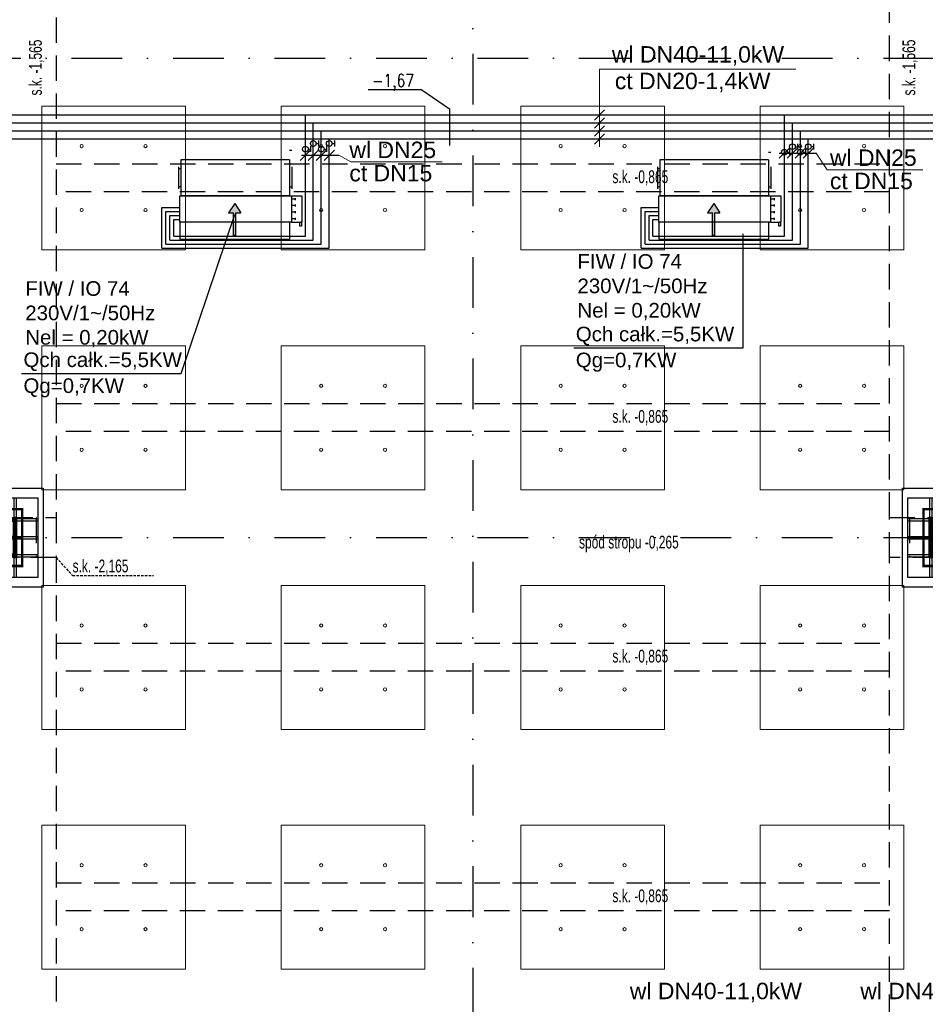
# Model space of a CAD drawing. Header units: centimetres. Extents: x -10702 to 24628, y -4437 to 19798.
# Tile 38 of 92: x 8692 to 9827, y 8016 to 9248. Entities that reach past the tile are written whole.
import ezdxf

# ---------------------------------------------------------------- set-up
doc = ezdxf.new("R2010")
doc.units = ezdxf.units.CM
for name, pattern in [('Kondygnacja  -0_5$0$HIDDEN', [9.525, 6.35, -3.175]), ('Kondygnacja  -0_5$0$HIDDEN2', [4.7625, 3.175, -1.5875]), ('Osie rzutów$0$DASHDOT2', [12.7, 6.35, -3.175, 0, -3.175])]:
    doc.linetypes.add(name, pattern=pattern)
for name, color, linetype in [('bgde_dodatki powykonawcze', 7, 'Continuous'), ('KJP_KK_OPISY MOCY klimakonwektorów', 7, 'Continuous'), ('Kondygnacja  -0_5$0$ARCH_KONSTR_POWYŻEJ RZUTU', 8, 'Kondygnacja  -0_5$0$HIDDEN'), ('Kondygnacja  -0_5$0$ARCH_KONSTR_POWYŻEJ RZUTU_IST', 8, 'Kondygnacja  -0_5$0$HIDDEN2'), ('Kondygnacja  -0_5$0$ARCH_KONSTRUKCJA_NIEWIDOCZNA', 8, 'Continuous'), ('Kondygnacja  -0_5$0$ARCH_OKŁADZINA', 8, 'Continuous'), ('Kondygnacja  -0_5$0$ARCH_SŁUPY', 8, 'Continuous'), ('Osie rzutów$0$ARCH_INFO_OSIE_IST', 8, 'Osie rzutów$0$DASHDOT2'), ('Osie rzutów$0$ARCH_INFO_OSIE_OPISY_IST', 8, 'Continuous')]:
    doc.layers.add(name, color=color, linetype=linetype)
for name, color, linetype, lineweight in [('bgde_opis ct 1', 7, 'Continuous', 20), ('bgde_rzędne wl ct', 7, 'Continuous', 25), ('bgde_urządzenia', 3, 'Continuous', 30), ('KJP_CT_kk_powrót', 30, '04_CT_KOMF_POW', 25), ('KJP_CT_kk_zasil', 30, '04_CT_KOMF_ZAS', 25), ('KJP_WL_kk zasil', 150, '04_WL_KOMF_ZAS', 25), ('KJP_WL_kk_powr', 150, '04_WL_KOMF_POW', 25), ('SU Lampy kwadratowe  -05$0$ARCH_SUFITY_PODWIESZANE', 8, 'Continuous', 9)]:
    doc.layers.add(name, color=color, linetype=linetype, lineweight=lineweight)
doc.styles.add('Arial', font='arial.ttf')
doc.styles.add('Kondygnacja  -0_5$0$BIKTS', font='bikromsw.shx', dxfattribs={"width": 0.8})
doc.styles.add('st rom', font='Romans.shx', dxfattribs={"width": 0.8})
doc.linetypes.add('04_CT_KOMF_POW', pattern='A,100,-15,["CTKp",Standard,S=10,R=0,X=-10,Y=-5],-35', length=150)
doc.linetypes.add('04_CT_KOMF_ZAS', pattern='A,100,-15,["CTKz",Standard,S=10,R=0,X=-10,Y=-5],-35', length=150)
doc.linetypes.add('04_WL_KOMF_POW', pattern='A,100,-15,["WLKp",Standard,S=10,R=0,X=-10,Y=-5],-35', length=150)
doc.linetypes.add('04_WL_KOMF_ZAS', pattern='A,100,-15,["WLKz",Standard,S=10,R=0,X=-10,Y=-5],-35', length=150)
pattern_1 = [(45, (-1133.3117, -3177.9858), (-0.6735192, 0.6735192), [])]

# ---------------------------------------------------------------- blocks, each defined once
blk = doc.blocks.new('Osie rzutów')
at = {"layer": 'Osie rzutów$0$ARCH_INFO_OSIE_IST', "ltscale": 10}
for p, q in [((9260, 12510), (9260, 4623.26)), ((4436.04, 9200), (15156.54, 9200)), ((4436.04, 8600), (15156.54, 8600))]:
    blk.add_line(p, q, dxfattribs=at)
blk = doc.blocks.new('SU Lampy kwadratowe  -05$0$moduł sufitu')
at = {"layer": 'SU Lampy kwadratowe  -05$0$ARCH_SUFITY_PODWIESZANE'}
for points in [[(60, -60), (240, -60), (240, -240), (60, -240)], [(360, -60), (540, -60), (540, -240), (360, -240)], [(60, -360), (240, -360), (240, -540), (60, -540)], [(360, -360), (540, -360), (540, -540), (360, -540)]]:
    blk.add_lwpolyline(points, close=True, dxfattribs=at)
for centre in [(110, -110), (190, -110), (410, -110), (490, -110), (110, -190), (190, -190), (410, -190), (490, -190), (110, -410), (190, -410), (410, -410), (490, -410), (110, -490), (190, -490), (410, -490), (490, -490)]:
    blk.add_circle(centre, 2, dxfattribs=at)
blk = doc.blocks.new('SU Lampy kwadratowe  -05')
at = {"layer": 'SU Lampy kwadratowe  -05$0$ARCH_SUFITY_PODWIESZANE'}
for p in [(8660, 9200), (9260, 9200), (8660, 8600), (9260, 8600)]:
    blk.add_blockref('SU Lampy kwadratowe  -05$0$moduł sufitu', p, dxfattribs=at)
blk = doc.blocks.new('Kondygnacja  -0_5$0$słup_kwadrat')
at = {"layer": 'Kondygnacja  -0_5$0$ARCH_SŁUPY', "lineweight": 40}
h = blk.add_hatch(dxfattribs=at)
h.set_pattern_fill('ANSI31', color=256, scale=0.3, style=0)
h.set_pattern_definition(pattern_1)
h.paths.add_polyline_path([(36, 34), (39, 34), (39, 84), (36, 84)])
h = blk.add_hatch(dxfattribs=at)
h.set_pattern_fill('ANSI31', color=256, scale=0.3, style=0)
h.set_pattern_definition(pattern_1)
h.paths.add_polyline_path([(89, 80), (89, 83), (39, 83), (39, 80)])
h = blk.add_hatch(dxfattribs=at)
h.set_pattern_fill('ANSI31', color=256, scale=0.3, style=0)
h.set_pattern_definition(pattern_1)
h.paths.add_polyline_path([(89, 34), (92, 34), (92, 84), (89, 84)])
h = blk.add_hatch(dxfattribs=at)
h.set_pattern_fill('ANSI31', color=256, scale=0.3, style=0)
h.set_pattern_definition(pattern_1)
h.paths.add_polyline_path([(89, 57.5), (89, 60.5), (39, 60.5), (39, 57.5)])
h = blk.add_hatch(dxfattribs=at)
h.set_pattern_fill('ANSI31', color=256, scale=0.3, style=0)
h.set_pattern_definition(pattern_1)
h.paths.add_polyline_path([(89, 35), (89, 38), (39, 38), (39, 35)])
at = {"layer": 'Kondygnacja  -0_5$0$ARCH_KONSTRUKCJA_NIEWIDOCZNA'}
blk.add_lwpolyline([(119, 109), (119, 9), (9, 9), (9, 109)], close=True, dxfattribs=at)
for points in [[(36, 109), (36, 84)], [(39, 109), (39, 84)], [(62.5, 109), (62.5, 83)], [(65.5, 109), (65.5, 83)], [(89, 109), (89, 84)], [(92, 109), (92, 84)], [(9, 83), (36, 83)], [(9, 80), (36, 80)], [(92, 83), (119, 83)], [(92, 80), (119, 80)], [(9, 60.5), (36, 60.5)], [(9, 57.5), (36, 57.5)], [(92, 60.5), (119, 60.5)], [(92, 57.5), (119, 57.5)], [(9, 38), (36, 38)], [(92, 38), (119, 38)], [(9, 35), (36, 35)], [(36, 34), (36, 9)], [(39, 34), (39, 9)], [(62.5, 35), (62.5, 9)], [(65.5, 35), (65.5, 9)], [(89, 34), (89, 9)], [(92, 35), (119, 35)], [(92, 34), (92, 9)]]:
    blk.add_lwpolyline(points, dxfattribs=at)
at = {"layer": 'Kondygnacja  -0_5$0$ARCH_OKŁADZINA'}
blk.add_lwpolyline([(2, 121), (126, 121), (126, -3), (2, -3)], close=True, dxfattribs=at)
at = {"layer": 'Kondygnacja  -0_5$0$ARCH_SŁUPY', "lineweight": 40}
for p, q in [((39, 60.5), (89, 60.5)), ((89, 57.5), (39, 57.5))]:
    blk.add_line(p, q, dxfattribs=at)
at = {"layer": 'Kondygnacja  -0_5$0$ARCH_SŁUPY', "lineweight": 50, "const_width": 3}
blk.add_lwpolyline([(28.5, 94.5), (99.5, 94.5), (99.5, 23.5), (28.5, 23.5)], close=True, dxfattribs=at)
at = {"layer": 'Kondygnacja  -0_5$0$ARCH_SŁUPY', "lineweight": 40}
for points in [[(36, 84), (39, 84), (39, 34), (36, 34)], [(89, 84), (92, 84), (92, 34), (89, 34)]]:
    blk.add_lwpolyline(points, close=True, dxfattribs=at)
for points in [[(89, 83), (39, 83)], [(39, 80), (89, 80)], [(89, 38), (39, 38)], [(39, 35), (89, 35)]]:
    blk.add_lwpolyline(points, dxfattribs=at)
blk = doc.blocks.new('Kondygnacja  -0_5$0$konstrukcja istniejąca -0.5')
at = {"layer": 'Kondygnacja  -0_5$0$ARCH_KONSTR_POWYŻEJ RZUTU_IST', "ltscale": 10}
for points in [[(8738, 9775), (8738, 8625)], [(9782, 8625), (9782, 9775)], [(8738, 9067.9), (9782, 9067.9)], [(9782, 9032.9), (8738, 9032.9)], [(8738, 8575), (8582, 8575), (8582, 8625), (8738, 8625), (8738, 8575)], [(9938, 8575), (9782, 8575), (9782, 8625), (9938, 8625), (9938, 8575)], [(8738, 8575), (8738, 7425)], [(9782, 7425), (9782, 8575)], [(8738, 8167.9), (9782, 8167.9)], [(9782, 8132.9), (8738, 8132.9)]]:
    blk.add_lwpolyline(points, dxfattribs=at)
at = {"layer": 'Kondygnacja  -0_5$0$ARCH_KONSTR_POWYŻEJ RZUTU_IST', "ltscale": 10, "elevation": 0}
for points in [[(8738, 8767.9), (9782, 8767.9)], [(9782, 8732.9), (8738, 8732.9)], [(8713, 8625), (8713, 8575)], [(9807, 8625), (9807, 8575)], [(8738, 8467.9), (9782, 8467.9)], [(9782, 8432.9), (8738, 8432.9)]]:
    blk.add_lwpolyline(points, dxfattribs=at)
at = {"layer": 'Kondygnacja  -0_5$0$ARCH_KONSTR_POWYŻEJ RZUTU_IST'}
blk.add_lwpolyline([(8738, 8575), (8758.7, 8552.5), (8859.8, 8552.5)], dxfattribs=at)
at = {"layer": 'Kondygnacja  -0_5$0$ARCH_KONSTR_POWYŻEJ RZUTU_IST', "style": 'Kondygnacja  -0_5$0$BIKTS', "width": 0.7}
for p in [(8720.1, 9153.4), (9814.1, 9153.4)]:
    blk.add_text('s.k. -1,565', height=16, rotation=90, dxfattribs=at).set_placement(p)
for s, p in [('s.k. -0,865', (9434.8, 9043.7)), ('s.k. -0,865', (9434.8, 8743.7)), ('spód stropu -0,265', (9393, 8586.4)), ('s.k. -2,165', (8758.7, 8556.5)), ('s.k. -0,865', (9434.8, 8443.7)), ('s.k. -0,865', (9434.8, 8143.7))]:
    blk.add_text(s, height=16, dxfattribs=at).set_placement(p)

msp = doc.modelspace()

# ---------------------------------------------------------------- hatches: boundary and pattern name
at = {"layer": 'bgde_urządzenia'}
h = msp.add_hatch(color=256, dxfattribs=at)
h.paths.add_polyline_path([(8963.219, 8994.916), (8960.219, 8994.916), (8960.219, 9006.582), (8954.029, 9006.582), (8961.719, 9018.009), (8969.409, 9006.582), (8963.219, 9006.582)])
h.paths.add_polyline_path([(8963.219, 8978.248), (8960.219, 8978.248), (8960.219, 8994.916), (8963.219, 8994.916)])
h = msp.add_hatch(color=256, dxfattribs=at)
h.paths.add_polyline_path([(9563.219, 8994.916), (9560.219, 8994.916), (9560.219, 9006.582), (9554.029, 9006.582), (9561.719, 9018.009), (9569.409, 9006.582), (9563.219, 9006.582)])
h.paths.add_polyline_path([(9563.219, 8978.248), (9560.219, 8978.248), (9560.219, 8994.916), (9563.219, 8994.916)])

# ---------------------------------------------------------------- linework, layer by layer
at = {"layer": 'bgde_dodatki powykonawcze'}
for p, q in [((9067.228, 9089.656), (9067.228, 9096.974)), ((9087.228, 9089.679), (9087.228, 9096.997)), ((9053.804, 9086.325), (9057.236, 9086.325)), ((9057.236, 9082.666), (9057.236, 9089.984)), ((9063.797, 9093.315), (9067.228, 9093.315)), ((9073.804, 9086.347), (9077.236, 9086.347)), ((9077.236, 9082.688), (9077.236, 9090.006)), ((9083.796, 9093.338), (9087.228, 9093.338)), ((9653.804, 9082.329), (9657.236, 9082.329)), ((9657.236, 9078.67), (9657.236, 9085.988)), ((9663.797, 9089.319), (9667.228, 9089.319)), ((9667.228, 9085.66), (9667.228, 9092.978)), ((9673.804, 9082.352), (9677.236, 9082.352)), ((9677.236, 9078.693), (9677.236, 9086.011)), ((9683.796, 9089.342), (9687.228, 9089.342)), ((9687.228, 9085.683), (9687.228, 9093.001))]:
    msp.add_line(p, q, dxfattribs=at)
for centre in [(9060.197, 9093.315), (9080.196, 9093.338), (9050.204, 9086.325), (9070.204, 9086.347), (9650.204, 9082.329), (9660.197, 9089.319), (9670.204, 9082.352), (9680.196, 9089.342)]:
    msp.add_circle(centre, 3.6, dxfattribs=at)
at = {"layer": 'bgde_opis ct 1'}
for p, q in [((9664.454, 9186.297), (9418.635, 9186.297)), ((9418.635, 9088.917), (9418.635, 9186.297)), ((9425.079, 9135.36), (9412.191, 9122.473)), ((9425.079, 9125.36), (9412.191, 9112.473)), ((9425.079, 9115.36), (9412.191, 9102.473)), ((9425.079, 9105.36), (9412.191, 9092.473)), ((9056.64, 9084.949), (9043.753, 9072.061)), ((9066.64, 9084.949), (9053.753, 9072.061)), ((9076.64, 9084.949), (9063.753, 9072.061)), ((9086.64, 9084.949), (9073.753, 9072.061)), ((9656.64, 9087.654), (9643.753, 9074.766)), ((9666.64, 9087.654), (9653.753, 9074.766)), ((9676.64, 9087.654), (9663.753, 9074.766)), ((9686.64, 9087.654), (9673.753, 9074.766)), ((9091.956, 9078.505), (9107.142, 9070.223)), ((9107.151, 9070.223), (9221.571, 9070.223)), ((9690.014, 9081.21), (9703.68, 9060.447)), ((9703.68, 9060.447), (9823.473, 9060.447))]:
    msp.add_line(p, q, dxfattribs=at)
at = {"layer": 'bgde_rzędne wl ct'}
for p, q in [((9196.056, 9160.658), (9128.756, 9160.658)), ((9196.056, 9160.658), (9230.658, 9136.876)), ((9230.658, 9136.876), (9230.658, 9090.988)), ((9045.418, 9078.505), (9091.956, 9078.505)), ((9643.476, 9081.21), (9690.014, 9081.21))]:
    msp.add_line(p, q, dxfattribs=at)
at = {"layer": 'bgde_urządzenia'}
for p, q in [((9030.319, 9085.083), (9033.319, 9085.083)), ((9630.319, 9082.429), (9633.319, 9082.429)), ((8894.319, 9072.916), (8894.319, 9027.916)), ((9030.319, 9072.916), (8894.319, 9072.916)), ((9030.319, 9072.916), (9030.319, 9027.916)), ((9494.319, 9072.916), (9494.319, 9027.916)), ((9630.319, 9072.916), (9494.319, 9072.916)), ((9630.319, 9072.916), (9630.319, 9027.916)), ((8891.319, 9064.166), (8891.319, 9036.666)), ((8894.319, 9061.666), (8891.319, 9061.666)), ((9033.319, 9064.166), (9033.319, 9036.666)), ((9491.319, 9064.166), (9491.319, 9036.666)), ((9494.319, 9061.666), (9491.319, 9061.666)), ((9633.319, 9064.166), (9633.319, 9036.666)), ((8894.319, 9039.166), (8891.319, 9039.166)), ((9030.319, 9039.166), (9033.319, 9039.166)), ((9494.319, 9039.166), (9491.319, 9039.166)), ((9630.319, 9039.166), (9633.319, 9039.166)), ((8892.819, 8994.916), (8892.819, 9027.916)), ((8892.819, 9027.916), (9032.819, 9027.916)), ((9030.319, 9027.916), (8894.319, 9027.916)), ((9032.819, 9027.916), (9032.819, 8994.916)), ((9032.819, 9027.916), (9045.819, 9027.916)), ((9038.019, 9023.791), (9032.819, 9023.791)), ((9038.019, 9022.541), (9038.019, 9025.041)), ((9045.819, 9027.916), (9045.819, 8994.916)), ((9492.819, 8994.916), (9492.819, 9027.916)), ((9492.819, 9027.916), (9632.819, 9027.916)), ((9630.319, 9027.916), (9494.319, 9027.916)), ((9632.819, 9027.916), (9632.819, 8994.916)), ((9632.819, 9027.916), (9645.819, 9027.916)), ((9638.019, 9023.791), (9632.819, 9023.791)), ((9638.019, 9022.541), (9638.019, 9025.041)), ((9645.819, 9027.916), (9645.819, 8994.916)), ((8961.719, 9018.009), (8954.029, 9006.582)), ((8961.719, 9018.009), (8969.409, 9006.582)), ((9038.019, 9015.541), (9032.819, 9015.541)), ((9038.019, 9014.291), (9038.019, 9016.791)), ((9038.019, 9006.041), (9038.019, 9008.541)), ((9561.719, 9018.009), (9554.029, 9006.582)), ((9561.719, 9018.009), (9569.409, 9006.582)), ((9638.019, 9015.541), (9632.819, 9015.541)), ((9638.019, 9014.291), (9638.019, 9016.791)), ((9638.019, 9006.041), (9638.019, 9008.541)), ((8954.029, 9006.582), (8960.219, 9006.582)), ((8960.219, 8978.248), (8960.219, 9006.582)), ((8963.219, 8978.248), (8963.219, 9006.582)), ((8963.219, 9006.582), (8969.409, 9006.582)), ((9038.019, 9007.291), (9032.819, 9007.291)), ((9038.019, 8999.041), (9032.819, 8999.041)), ((9038.019, 8997.791), (9038.019, 9000.291)), ((9554.029, 9006.582), (9560.219, 9006.582)), ((9560.219, 8978.248), (9560.219, 9006.582)), ((9563.219, 8978.248), (9563.219, 9006.582)), ((9563.219, 9006.582), (9569.409, 9006.582)), ((9638.019, 9007.291), (9632.819, 9007.291)), ((9638.019, 8999.041), (9632.819, 8999.041)), ((9638.019, 8997.791), (9638.019, 9000.291)), ((9030.619, 8994.916), (8892.819, 8994.916)), ((8892.819, 8994.916), (8892.819, 8973.416)), ((9030.619, 8973.416), (9030.619, 8994.916)), ((9032.819, 8994.916), (9030.619, 8994.916)), ((9032.819, 8994.916), (9045.819, 8994.916)), ((9043.319, 8989.916), (9043.319, 8994.916)), ((9045.319, 8989.916), (9043.319, 8989.916)), ((9045.819, 8994.916), (9044.319, 8994.916)), ((9045.319, 8994.916), (9045.319, 8989.916)), ((9630.619, 8994.916), (9492.819, 8994.916)), ((9492.819, 8994.916), (9492.819, 8973.416)), ((9630.619, 8973.416), (9630.619, 8994.916)), ((9632.819, 8994.916), (9630.619, 8994.916)), ((9632.819, 8994.916), (9645.819, 8994.916)), ((9643.319, 8989.916), (9643.319, 8994.916)), ((9645.319, 8989.916), (9643.319, 8989.916)), ((9645.819, 8994.916), (9644.319, 8994.916)), ((9645.319, 8994.916), (9645.319, 8989.916)), ((8892.819, 8973.416), (9030.619, 8973.416)), ((8963.219, 8978.248), (8960.219, 8978.248)), ((9492.819, 8973.416), (9630.619, 8973.416)), ((9563.219, 8978.248), (9560.219, 8978.248))]:
    msp.add_line(p, q, dxfattribs=at)
at = {"layer": 'KJP_CT_kk_powrót'}
for p, q in [((10110.646, 9108.917), (8470.196, 9108.917)), ((9070.196, 8967.224), (9070.196, 9108.917)), ((9670.196, 8967.224), (9670.196, 9108.917)), ((8875.639, 9008.193), (8892.819, 9008.193)), ((8875.639, 8967.224), (8875.639, 9008.193)), ((9475.639, 9008.193), (9492.819, 9008.193)), ((9475.639, 8967.224), (9475.639, 9008.193)), ((8875.639, 8967.224), (9070.196, 8967.224)), ((9475.639, 8967.224), (9670.196, 8967.224))]:
    msp.add_line(p, q, dxfattribs=at)
at = {"layer": 'KJP_CT_kk_zasil'}
for p, q in [((10125.646, 9098.917), (8480.196, 9098.917)), ((9080.196, 8962.224), (9080.196, 9098.917)), ((9680.196, 8962.224), (9680.196, 9098.917)), ((8870.639, 9013.193), (8892.819, 9013.193)), ((8870.639, 8962.224), (8870.639, 9013.193)), ((9470.639, 9013.193), (9492.819, 9013.193)), ((9470.639, 8962.224), (9470.639, 9013.193)), ((8870.639, 8962.224), (9080.196, 8962.224)), ((9470.639, 8962.224), (9680.196, 8962.224))]:
    msp.add_line(p, q, dxfattribs=at)
at = {"layer": 'KJP_KK_OPISY MOCY klimakonwektorów'}
for p, q in [((8894.651, 8805.557), (8962.051, 9004.258)), ((9598.551, 8837.69), (9598.551, 8980.396)), ((9386.574, 8837.69), (9598.551, 8837.69)), ((8694.763, 8805.557), (8894.651, 8805.557))]:
    msp.add_line(p, q, dxfattribs=at)
at = {"layer": 'KJP_WL_kk zasil'}
for p, q in [((10095.646, 9118.917), (8460.196, 9118.917)), ((9060.196, 8972.224), (9060.196, 9118.917)), ((9660.196, 8972.224), (9660.196, 9118.917)), ((8880.639, 9003.193), (8892.819, 9003.193)), ((8880.639, 8972.224), (8880.639, 9003.193)), ((9480.639, 9003.193), (9492.819, 9003.193)), ((9480.639, 8972.224), (9480.639, 9003.193)), ((8880.639, 8972.224), (9060.196, 8972.224)), ((9480.639, 8972.224), (9660.196, 8972.224))]:
    msp.add_line(p, q, dxfattribs=at)
at = {"layer": 'KJP_WL_kk_powr'}
for p, q in [((10080.646, 9128.917), (8450.196, 9128.917)), ((9050.196, 8977.224), (9050.196, 9128.917)), ((9650.196, 8977.224), (9650.196, 9128.917)), ((8885.639, 8998.193), (8892.819, 8998.193)), ((8885.639, 8977.224), (8885.639, 8998.193)), ((9485.639, 8998.193), (9492.819, 8998.193)), ((9485.639, 8977.224), (9485.639, 8998.193)), ((8885.639, 8977.224), (9050.196, 8977.224)), ((9485.639, 8977.224), (9650.196, 8977.224))]:
    msp.add_line(p, q, dxfattribs=at)

# ---------------------------------------------------------------- block references
at = {"layer": 'Kondygnacja  -0_5$0$ARCH_KONSTR_POWYŻEJ RZUTU'}
msp.add_blockref('Kondygnacja  -0_5$0$konstrukcja istniejąca -0.5', (0, 0), dxfattribs=at)
at = {"layer": 'Kondygnacja  -0_5$0$ARCH_SŁUPY'}
for p in [(8596, 8541), (9796, 8541)]:
    msp.add_blockref('Kondygnacja  -0_5$0$słup_kwadrat', p, dxfattribs=at)
at = {"layer": 'Osie rzutów$0$ARCH_INFO_OSIE_OPISY_IST'}
msp.add_blockref('Osie rzutów', (0, 0), dxfattribs=at)
at = {"layer": 'SU Lampy kwadratowe  -05$0$ARCH_SUFITY_PODWIESZANE'}
msp.add_blockref('SU Lampy kwadratowe  -05', (0, 0), dxfattribs=at)

# ---------------------------------------------------------------- texts
at = {"layer": 'bgde_opis ct 1', "color": 2, "style": 'Arial'}
for s, p in [('wl DN40-11,0kW', (9434.129, 9194.546, -23680.159)), ('ct DN20-1,4kW', (9437.847, 9161.303, -23680.159)), ('wl DN40-11,0kW', (9456.596, 8022.337, -23199.109)), ('wl DN40-16,5kW', (9745.246, 8022.337, -23199.109))]:
    msp.add_text(s, height=20.58297, dxfattribs=at).set_placement(p)
for s, p in [('wl DN25', (9105.348, 9075.044, -28.882)), ('wl DN25', (9707.25, 9065.267, -18.882)), ('ct DN15', (9105.348, 9045.932, -28.882)), ('ct DN15', (9707.25, 9036.155, -18.882))]:
    msp.add_text(s, height=20.583, rotation=360, dxfattribs=at).set_placement(p)
at = {"layer": 'bgde_rzędne wl ct', "insert": (9133.754, 9180.077, 96.497), "char_height": 16, "width": 55.86916, "attachment_point": 1, "style": 'st rom'}
msp.add_mtext('-1,67', dxfattribs=at)
at = {"layer": 'KJP_KK_OPISY MOCY klimakonwektorów', "char_height": 18.326, "width": 421.7149, "attachment_point": 1, "style": 'Arial'}
for s, insert in [('FIW / IO 74\\P230V/1~/50Hz\\PNel = 0,20kW', (9391.016, 8954.795, 2308.732)), ('FIW / IO 74\\P230V/1~/50Hz\\PNel = 0,20kW', (8699.385, 8920.962, 2308.732)), ('Qch całk.=5,5KW', (9388.962, 8863.973, 1120.623)), ('Qch całk.=5,5KW', (8697.151, 8831.839, 1110.623)), ('Qg=0,7KW', (9388.962, 8831.494, 1120.623)), ('Qg=0,7KW', (8697.151, 8799.36, 1110.623))]:
    msp.add_mtext(s, dxfattribs=dict(at, insert=insert))

doc.saveas('drawing.dxf')
